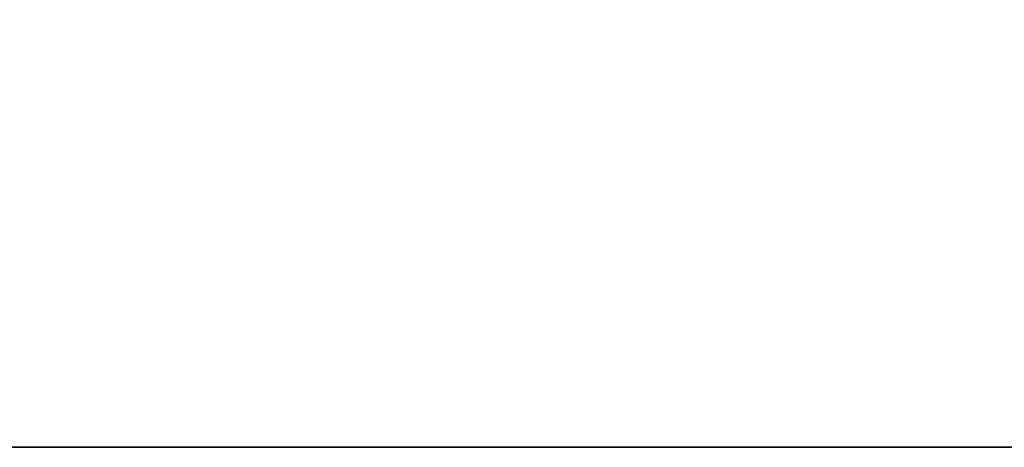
# Model space of a CAD drawing. Header units: millimetres. Extents: x -309 to 8059, y -96 to 57.
# Tile 55 of 99: x 4131 to 4176, y -39 to -20. Entities that reach past the tile are written whole.
import ezdxf

# ---------------------------------------------------------------- set-up
doc = ezdxf.new("R2010")
doc.units = ezdxf.units.MM
doc.layers.add('151', color=7, linetype='Continuous', true_color=0xffffff)

# ---------------------------------------------------------------- blocks, each defined once
blk = doc.blocks.new('UG_SURFACE_018')
at = {"layer": '151', "color": 252, "linetype": 'Continuous', "lineweight": 35}
for points in [[(4959, -39.3, 2017), (4959, 0, 2017), (4041, 0, 2017), (4041, -39.3, 2017)], [(4041, -39.3), (4041, 0), (4959, 0), (4959, -39.3)], [(4959, -39.3), (4959, -39.3, 2017), (4041, -39.3, 2017), (4041, -39.3)]]:
    blk.add_3dface(points, dxfattribs=at)

msp = doc.modelspace()

# ---------------------------------------------------------------- linework, layer by layer
at = {"layer": '151', "color": 252, "linetype": 'Continuous', "lineweight": 35}
for p, q in [((4041, -39.3, 2017), (4959, -39.3, 2017)), ((4041, -39.3), (4959, -39.3))]:
    msp.add_line(p, q, dxfattribs=at)

# ---------------------------------------------------------------- block references
msp.add_blockref('UG_SURFACE_018', (0, 0), dxfattribs=at)

doc.saveas('drawing.dxf')
